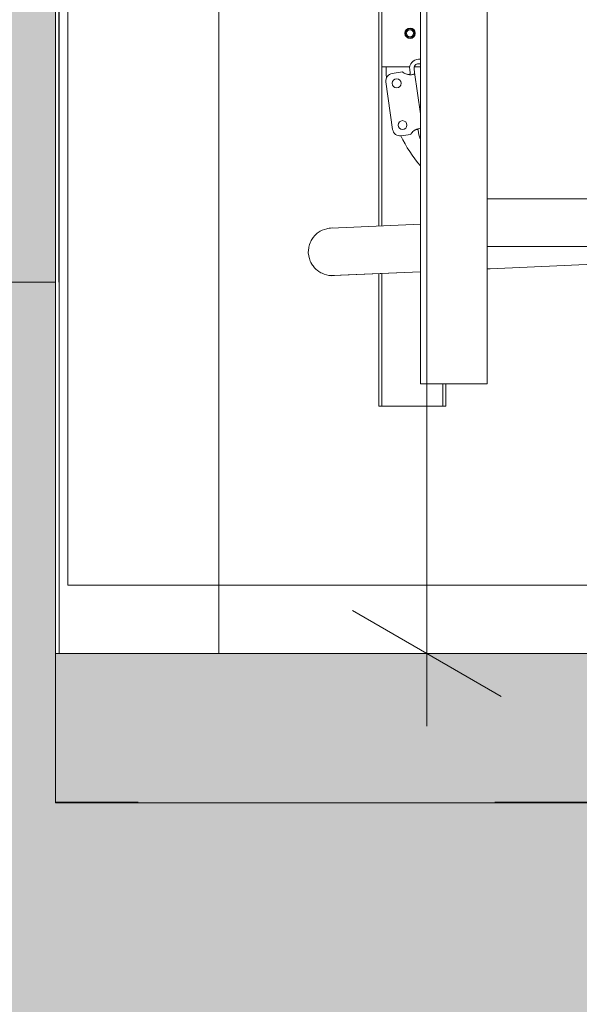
# Model space of a CAD drawing. Header units: centimetres. Extents: x -396 to 14490, y -515 to 1122.
# Tile 5 of 73: x 59 to 96, y -24 to 43. Entities that reach past the tile are written whole.
import ezdxf

# ---------------------------------------------------------------- set-up
doc = ezdxf.new("R2010")
doc.units = ezdxf.units.CM
doc.header["$MEASUREMENT"] = 0
doc.linetypes.add('Przerywana (2)', pattern=[48, 24, -24])
doc.layers.add('00 - nowa technologia myjni_Nr_pióra__246', color=7, linetype='Continuous', lineweight=20, true_color=0x1db3b3)
doc.layers.add('440-K Słupy_Nr_pióra__88', color=7, linetype='Continuous', lineweight=20, true_color=0x426f9f)
for name, color, linetype in [('299-A Wymiary Opisy', 7, 'Continuous'), ('420-K Ściany', 7, 'Continuous'), ('440-K Słupy', 7, 'Continuous'), ('460 - Stropy', 7, 'Continuous')]:
    doc.layers.add(name, color=color, linetype=linetype)
for name, color, linetype, lineweight in [('299-A Wymiary Opisy_Nr_pióra__11', 7, 'Continuous', 0), ('420-K Ściany_Nr_pióra__11', 7, 'Continuous', 0), ('420-K Ściany_Nr_pióra__13', 7, 'Continuous', 25), ('420-K Ściany_Nr_pióra__27', 7, 'Continuous', 20), ('420-K Ściany_Nr_pióra__93', 9, 'Continuous', 20), ('460 - Stropy_Nr_pióra__29', 7, 'Continuous', 20), ('460 - Stropy_Nr_pióra__69', 7, 'Continuous', 20), ('460 - Stropy_Nr_pióra__9', 7, 'Continuous', 20), ('Nowe_199-Z Wymiary i opisy_Nr_pióra__135', 5, 'Continuous', 20)]:
    doc.layers.add(name, color=color, linetype=linetype, lineweight=lineweight)
doc.styles.add('STYL_AUTOMATYCZNY_1', font='arial.ttf')
doc.dimstyles.new('STYL_AUTOMATYCZNY__2', dxfattribs={"dimtxt": 13, "dimasz": 7.6, "dimexe": 0.18, "dimexo": 0.0625, "dimgap": 0, "dimtad": 1, "dimdec": 0, "dimzin": 0, "dimdsep": 46, "dimtxsty": 'STYL_AUTOMATYCZNY_1', "dimblk": 'ARROWHEAD_2', "dimblk1": 'ARROWHEAD_2', "dimblk2": 'ARROWHEAD_2', "dimcen": 0.09, "dimclrd": 7, "dimclre": 7, "dimclrt": 7, "dimadec": 0, "dimazin": 0, "dimtfac": 1, "dimtdec": 4, "dimtmove": 0, "dimatfit": 3, "dimfxl": 0, "dimtolj": 1, "dimtzin": 0, "dimarcsym": 0})
doc.dimstyles.new('STYL_AUTOMATYCZNY__3', dxfattribs={"dimtxt": 0.18, "dimasz": 14.592, "dimexe": 0.18, "dimexo": 0.0625, "dimgap": 0, "dimtad": 0, "dimtih": 1, "dimtoh": 1, "dimdec": 4, "dimzin": 0, "dimdsep": 46, "dimcen": 0.09, "dimadec": 0, "dimazin": 0, "dimtfac": 1, "dimtdec": 4, "dimtmove": 0, "dimatfit": 3, "dimldrblk": 'ARROWHEAD_5', "dimfxl": 0, "dimtolj": 1, "dimtzin": 0, "dimarcsym": 0})

# ---------------------------------------------------------------- blocks, each defined once
blk = doc.blocks.new('ElemPrzekroju_3_1')
at = {"layer": '420-K Ściany', "linetype": 'Continuous', "lineweight": 0, "true_color": 0x000000}
blk.add_hatch(color=18, dxfattribs=at).paths.add_polyline_path([(-1.802, 470), (-1.802, 25), (61.198, 25), (61.198, 470)])
at = {"layer": '420-K Ściany_Nr_pióra__13', "color": 7, "linetype": 'Continuous', "lineweight": 25}
blk.add_line((61.447, 25), (61.447, 454.992), dxfattribs=at)
at = {"layer": '420-K Ściany_Nr_pióra__27', "color": 7, "linetype": 'Continuous', "lineweight": 20}
blk.add_line((61.198, 454.996), (61.198, 25), dxfattribs=at)
at = {"layer": '420-K Ściany_Nr_pióra__27', "color": 7, "linetype": 'Continuous', "lineweight": 20, "flags": 128}
blk.add_lwpolyline([(61.198, 25), (21.198, 25), (21.148, 25), (11.148, 25), (9.148, 25)], dxfattribs=at)
blk = doc.blocks.new('ElemPrzekroju_6_1')
at = {"layer": '420-K Ściany', "linetype": 'Continuous', "lineweight": 0, "true_color": 0x000000}
blk.add_hatch(color=18, dxfattribs=at).paths.add_polyline_path([(21.198, -10.05), (61.198, -10.05), (61.198, 25), (21.198, 25)])
at = {"layer": '420-K Ściany_Nr_pióra__27', "color": 7, "linetype": 'Continuous', "lineweight": 20}
blk.add_line((61.198, 25), (61.198, 0), dxfattribs=at)
at = {"layer": '420-K Ściany_Nr_pióra__27', "color": 7, "linetype": 'Continuous', "lineweight": 20, "flags": 128}
blk.add_lwpolyline([(61.198, 0), (61.198, -10), (61.198, -10.05)], dxfattribs=at)
blk = doc.blocks.new('ElemPrzekroju_26_1')
at = {"layer": '440-K Słupy_Nr_pióra__88', "color": 155, "linetype": 'Continuous', "lineweight": 20, "true_color": 0x426f9f}
for p, q in [((72.202, 0), (72.202, 455)), ((61.447, 25), (61.447, 0))]:
    blk.add_line(p, q, dxfattribs=at)
blk = doc.blocks.new('ElemPrzekroju_34_1')
at = {"layer": '460 - Stropy', "linetype": 'Continuous', "lineweight": 0, "true_color": 0x000000}
for points in [[(61.198, 0), (61.198, -10), (306.779, -10), (306.779, 0)], [(21.198, -10.05), (21.198, -25.05), (61.198, -25.05), (622.747, -25.05), (655.747, -25.05), (655.747, -10.05), (622.747, -10.05), (366.779, -10.05), (366.779, -15), (306.779, -15), (306.779, -10.05), (61.198, -10.05)], [(61.198, -10.05), (306.779, -10.05), (306.779, -10), (61.198, -10)]]:
    blk.add_hatch(color=18, dxfattribs=at).paths.add_polyline_path(points)
at = {"layer": '460 - Stropy_Nr_pióra__29', "color": 7, "linetype": 'Przerywana (2)', "lineweight": 20}
blk.add_line((306.779, -10), (61.198, -10), dxfattribs=at)
at = {"layer": '460 - Stropy_Nr_pióra__69', "color": 7, "linetype": 'Continuous', "lineweight": 20}
blk.add_line((306.779, 0), (61.198, 0), dxfattribs=at)
at = {"layer": '460 - Stropy_Nr_pióra__9', "color": 7, "linetype": 'Continuous', "lineweight": 20}
blk.add_line((306.779, -10.05), (61.198, -10.05), dxfattribs=at)
blk = doc.blocks.new('*D94')
at = {"layer": '299-A Wymiary Opisy_Nr_pióra__11', "color": 7, "linetype": 'Continuous', "lineweight": 0}
for p, q in [((-40.596, 2.887), (-30.596, -2.887)), ((-28.096, 0), (-43.096, 0)), ((-35.596, -100), (-35.596, 0)), ((-40.596, -97.113), (-30.596, -102.887)), ((-28.096, -100), (-43.096, -100)), ((-35.596, -104.89), (-35.596, -100))]:
    blk.add_line(p, q, dxfattribs=at)
at = {"layer": '299-A Wymiary Opisy_Nr_pióra__11', "color": 7, "lineweight": 0, "insert": (-38.196, -64.873), "char_height": 13, "attachment_point": 7, "rotation": 90, "style": 'STYL_AUTOMATYCZNY_1'}
blk.add_mtext('\\A1;{\\pql;\\fArial|b0|i0|c238|p0;\\W1.000000;100}', dxfattribs=at)
blk = doc.blocks.new('ARROWHEAD_2')
at = {"color": 0, "linetype": 'Continuous', "lineweight": 0}
for p, q in [((-0.3781, -0.655), (0.3781, 0.655)), ((0, 0), (-1, 0))]:
    blk.add_line(p, q, dxfattribs=at)
blk = doc.blocks.new('*D95')
at = {"layer": '299-A Wymiary Opisy_Nr_pióra__11', "color": 7, "linetype": 'Continuous', "lineweight": 0}
for p, q in [((-35.596, 516.051), (-35.596, 520.941)), ((-30.596, 513.164), (-40.596, 518.938)), ((-28.096, 516.051), (-43.096, 516.051)), ((-35.596, 0), (-35.596, 516.051)), ((-40.596, 2.887), (-30.596, -2.887))]:
    blk.add_line(p, q, dxfattribs=at)
at = {"layer": '299-A Wymiary Opisy_Nr_pióra__11', "color": 7, "lineweight": 0, "insert": (-38.196, 243.152), "char_height": 13, "attachment_point": 7, "rotation": 90, "style": 'STYL_AUTOMATYCZNY_1'}
blk.add_mtext('\\A1;{\\pql;\\fArial|b0|i0|c238|p0;\\W1.000000;516}', dxfattribs=at)
blk = doc.blocks.new('*D96')
at = {"layer": '299-A Wymiary Opisy_Nr_pióra__11', "color": 7, "linetype": 'Continuous', "lineweight": 0}
for p, q in [((86.213, 494.807), (86.213, 499.697)), ((91.213, 491.92), (81.213, 497.693)), ((93.713, 494.807), (78.713, 494.807)), ((86.213, 0), (86.213, 494.807)), ((81.213, 2.887), (91.213, -2.887)), ((93.713, 0), (78.713, 0)), ((86.213, -4.89), (86.213, 0))]:
    blk.add_line(p, q, dxfattribs=at)
at = {"layer": '299-A Wymiary Opisy_Nr_pióra__11', "color": 7, "lineweight": 0, "insert": (83.613, 232.53), "char_height": 13, "attachment_point": 7, "rotation": 90, "style": 'STYL_AUTOMATYCZNY_1'}
blk.add_mtext('\\A1;{\\pql;\\fArial|b0|i0|c238|p0;\\W1.000000;495}', dxfattribs=at)
blk = doc.blocks.new('ARROWHEAD_5')
at = {"linetype": 'Continuous', "lineweight": 0}
blk.add_hatch(color=0, dxfattribs=at).paths.add_polyline_path([(-1, 0.2679), (0, 0), (-1, -0.2679)])
at = {"color": 0, "linetype": 'Continuous', "lineweight": 0}
blk.add_line((0, 0), (-1, 0), dxfattribs=at)

msp = doc.modelspace()

# ---------------------------------------------------------------- hatches: boundary and pattern name
at = {"layer": '420-K Ściany_Nr_pióra__93', "linetype": 'Continuous', "lineweight": 20}
h = msp.add_hatch(dxfattribs=at)
h.set_pattern_fill('Siatka_50x100_0001', color=9, style=0, pattern_type=2)
h.set_pattern_definition([(0, (0, 0), (0, 100), []), (90, (0, 0), (-50, 0), [])])
h.paths.add_polyline_path([(621.763, 503.715), (621.763, 4.594), (503.379, 4.594), (503.379, 414.8), (151.539, 414.8), (151.539, 4.594), (62.029, 4.594), (62.029, 455.012)])

# ---------------------------------------------------------------- linework, layer by layer
at = {"layer": '00 - nowa technologia myjni_Nr_pióra__246', "color": 132, "linetype": 'Continuous', "lineweight": 20, "true_color": 0x1db3b3}
for p, q in [((85.779, 217.161), (85.779, 18.161)), ((90.279, 217.161), (90.279, 18.161)), ((83.179, 39.5), (83.179, 45.235)), ((82.979, 28.78), (82.979, 43.235)), ((85.779, 40), (85.649, 40)), ((83.179, 28.789), (83.179, 39.5)), ((83.729, 39.5), (83.179, 39.5)), ((83.479, 39.5), (83.479, 39.1)), ((83.729, 39.5), (85.058, 39.5)), ((83.881, 39.05), (84.575, 39.148)), ((85.055, 39.317), (85.091, 39.061)), ((85.352, 39.358), (85.388, 39.103)), ((85.366, 39.5), (85.779, 39.5)), ((85.779, 39.7), (85.649, 39.7)), ((83.906, 35.274), (83.455, 38.486)), ((85.779, 36.32), (85.388, 39.103)), ((85.629, 35.23), (85.673, 34.917)), ((84.471, 34.849), (85.12, 34.94)), ((90.279, 30.6), (96.279, 30.6)), ((96.279, 30.6), (111.779, 30.6)), ((90.279, 27.4), (96.279, 27.4)), ((96.279, 27.4), (111.731, 27.4)), ((90.279, 25.896), (90.486, 25.905)), ((90.279, 25.896), (90.486, 25.905)), ((99.847, 26.314), (90.486, 25.905)), ((90.486, 25.905), (99.847, 26.314)), ((79.909, 25.443), (85.779, 25.699)), ((82.979, 17.161), (82.979, 25.577)), ((83.179, 17.161), (83.179, 25.586)), ((86.169, 18.161), (85.779, 18.161)), ((86.169, 18.161), (89.889, 18.161)), ((87.279, 17.161), (87.279, 18.162)), ((87.479, 17.161), (87.479, 18.162)), ((90.279, 18.161), (89.889, 18.161)), ((82.979, 16.661), (82.979, 17.161)), ((82.979, 16.661), (83.179, 16.661)), ((83.179, 16.661), (83.179, 17.161)), ((83.369, 16.661), (83.179, 16.661)), ((87.089, 16.661), (83.369, 16.661)), ((87.279, 16.661), (87.089, 16.661)), ((87.279, 17.161), (87.279, 16.661)), ((87.479, 16.661), (87.279, 16.661)), ((87.479, 17.161), (87.479, 16.661))]:
    msp.add_line(p, q, dxfattribs=at)
for points in [[(85.388, 39.103), (85.389, 39.079), (85.386, 39.058), (85.379, 39.039), (85.367, 39.023), (85.349, 39.007), (85.326, 38.995), (85.287, 38.98), (85.24, 38.97), (85.187, 38.964), (85.128, 38.962), (85.04, 38.966), (84.949, 38.978), (84.857, 38.999), (84.794, 39.019)], [(85.091, 39.061), (85.09, 39.037), (85.084, 39.024), (85.074, 39.012), (85.061, 39.003), (85.044, 38.996), (85.001, 38.987), (84.945, 38.987), (84.878, 38.995), (84.794, 39.019)], [(84.794, 39.019), (84.863, 38.999), (84.93, 38.988), (84.99, 38.987), (85.038, 38.994)], [(85.332, 35.188), (85.421, 35.245), (85.516, 35.292), (85.611, 35.327), (85.703, 35.351), (85.779, 35.361)], [(85.332, 35.188), (85.395, 35.228), (85.458, 35.257), (85.516, 35.275), (85.565, 35.28), (85.596, 35.274), (85.617, 35.26), (85.628, 35.237), (85.629, 35.23)], [(85.559, 35.28), (85.533, 35.278), (85.503, 35.272), (85.435, 35.248), (85.359, 35.207), (85.332, 35.188)], [(78.228, 26.971), (78.242, 27.182), (78.253, 27.286), (78.265, 27.363), (78.281, 27.44), (78.31, 27.542), (78.346, 27.642), (78.389, 27.74), (78.426, 27.811), (78.467, 27.88), (78.555, 28.009), (78.656, 28.129), (78.71, 28.185), (78.827, 28.288), (78.889, 28.335), (78.957, 28.38), (79.027, 28.423), (79.169, 28.496), (79.316, 28.554), (79.468, 28.599), (79.545, 28.615), (79.623, 28.628), (79.727, 28.64), (79.84, 28.652)], [(79.728, 28.638), (80.803, 28.685), (85.779, 28.902)], [(78.228, 26.971), (78.26, 26.763), (78.281, 26.66), (78.299, 26.584), (78.322, 26.509), (78.359, 26.41), (78.404, 26.313), (78.456, 26.22), (78.499, 26.152), (78.545, 26.087), (78.644, 25.966), (78.755, 25.855), (78.814, 25.804), (78.94, 25.712), (79.006, 25.671), (79.077, 25.631), (79.15, 25.595), (79.299, 25.535), (79.45, 25.489), (79.605, 25.458), (79.683, 25.448), (79.762, 25.442), (79.867, 25.44), (79.981, 25.438)], [(79.814, 25.43), (79.872, 25.437), (79.928, 25.444), (79.931, 25.444)], [(79.867, 25.442), (80.92, 25.487), (85.779, 25.699)]]:
    msp.add_lwpolyline(points, dxfattribs=at)
for centre, radius in [((85.079, 41.75), 0.35), ((85.079, 41.75), 0.3), ((85.079, 41.75), 0.239), ((84.176, 38.385), 0.3), ((84.572, 35.57), 0.3)]:
    msp.add_circle(centre, radius, dxfattribs=at)
for centre, radius, start, end in [((85.649, 39.4), 0.6, 90, 188), ((85.035, 39.676), 0.7, 228.99429, 249.88525), ((85.649, 39.4), 0.3, 89.99765, 187.99953), ((83.95, 38.555), 0.5, 98, 188), ((93.18, 39.1), 9.701, 180.00008, 182.12066), ((84.402, 35.344), 0.5, 188, 278), ((85.745, 34.623), 0.7, 126.11474, 153.09564), ((85.566, 35.222), 0.0639, 7.06293, 26.17727), ((93.179, 39.1), 9.7, 206.0041, 220.2802), ((86.267, 35), 0.6, 187.99875, 215.48759)]:
    msp.add_arc(centre, radius, start, end, dxfattribs=at)
at = {"layer": '420-K Ściany_Nr_pióra__11', "color": 7, "linetype": 'Continuous', "lineweight": 0, "flags": 128}
msp.add_lwpolyline([(621.763, 503.715), (621.763, 4.594), (503.379, 4.594), (503.379, 414.8), (151.539, 414.8), (151.539, 4.594), (62.029, 4.594), (62.029, 455.012)], close=True, dxfattribs=at)

# ---------------------------------------------------------------- block references
at = {"layer": '420-K Ściany', "lineweight": 0}
for name in ['ElemPrzekroju_3_1', 'ElemPrzekroju_6_1']:
    msp.add_blockref(name, (0, 0), dxfattribs=at)
at = {"layer": '440-K Słupy', "lineweight": 0}
msp.add_blockref('ElemPrzekroju_26_1', (0, 0), dxfattribs=at)
at = {"layer": '460 - Stropy', "lineweight": 0}
msp.add_blockref('ElemPrzekroju_34_1', (0, 0), dxfattribs=at)

# ---------------------------------------------------------------- dimensions: what is measured, and where the dimension line sits
at = {"layer": '299-A Wymiary Opisy', "color": 7, "linetype": 'Continuous', "lineweight": 0}
for base, p1, p2, picture, middle in [((-35.596, 516.051), (472.653, 0), (13.455, 516.051), '*D95', (-44.696, 257.992)), ((86.213, 494.807), (61.198, 0), (67.491, 494.807), '*D96', (77.113, 247.37)), ((-35.596, 0), (472.653, -100), (472.653, 0), '*D94', (-44.696, -50.033))]:
    dim = msp.add_linear_dim(base=base, p1=p1, p2=p2, angle=90, dimstyle='STYL_AUTOMATYCZNY__2', dxfattribs=at)
    dim.commit()
    dim.dimension.update_dxf_attribs({"geometry": picture, "text_midpoint": middle, "dimtype": 160, "text_rotation": 90})

# ---------------------------------------------------------------- leaders
at = {"layer": 'Nowe_199-Z Wymiary i opisy_Nr_pióra__135', "color": 5, "linetype": 'Continuous', "lineweight": 20, "annotation_type": 0, "has_hookline": 1, "hookline_direction": 1, "text_width": 329.875}
msp.add_leader([(462.548, 109.651), (462.548, -322.782), (376.226, -323.496)], dimstyle='STYL_AUTOMATYCZNY__3', dxfattribs=at)

doc.saveas('drawing.dxf')
